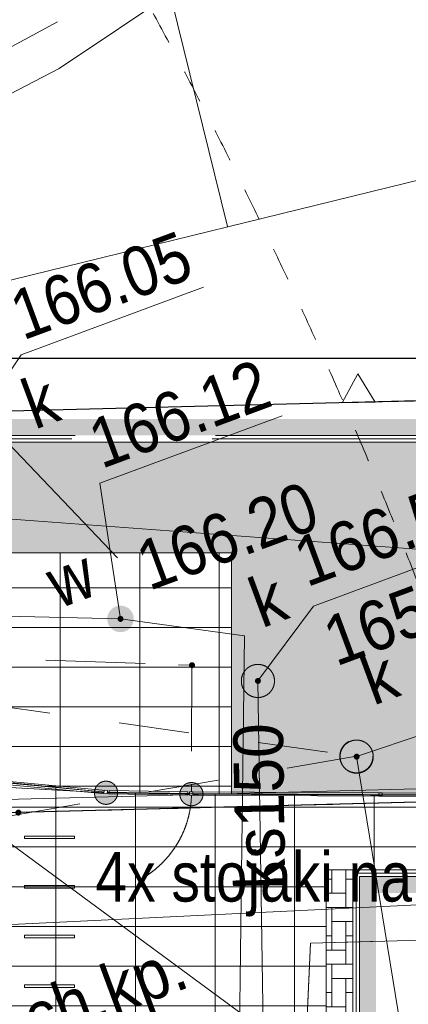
# Model space of a CAD drawing. Header units: millimetres. Extents: x -1155795 to 240441, y -422828 to 463730.
# Tile 45 of 66: x 29807 to 35671, y 5541 to 20414. Entities that reach past the tile are written whole.
import ezdxf
from ezdxf.xclip import XClip

# ---------------------------------------------------------------- set-up
doc = ezdxf.new("R2010")
doc.units = ezdxf.units.MM
doc.header["$MEASUREMENT"] = 0
doc.header["$XCLIPFRAME"] = 0
for name, pattern in [('Dashed', [2116.666667, 1058.333333, -1058.333333]), ('Dashed 1_500', [1000, 500, -500]), ('Long Dashed', [5291.666508, 3174.999952, -2116.666555]), ('Wipeout_Contour', [1000, 0, -1000])]:
    doc.linetypes.add(name, pattern=pattern)
for name, color, linetype in [('00 PZT MAPA', 7, 'Continuous'), ('Nowe_Site & Landscape - General', 7, 'Continuous'), ('Site & Landscape - General', 7, 'Continuous'), ('Sycow_7_203-punkt graniczny', 7, 'Continuous'), ('Sycow_7_KTOK - Furtka', 7, 'Continuous'), ('Sycow_7_RTPW02 - Punkt wysokościowy sztuczny', 7, 'Continuous'), ('Sycow_7_SUPS01_W - Punkt o określonej wysokości urządzenia', 7, 'Continuous'), ('Sycow_7_SUUS25_W - Zasuwa lub zawór', 7, 'Continuous')]:
    doc.layers.add(name, color=color, linetype=linetype)
for name, color, linetype, lineweight in [('0_Nr_pióra__27', 7, 'Continuous', 25), ('0_Nr_pióra__60', 230, 'Continuous', 13), ('2D Drafting - General_Nr_pióra__60', 230, 'Continuous', 13), ('Nowe_0_Nr_pióra__1', 7, 'Continuous', 13), ('Nowe_0_Nr_pióra__27', 7, 'Continuous', 25), ('Nowe_Annotation - Label_Nr_pióra__85', 7, 'Continuous', 13), ('Nowe_Interior - Furniture _Nr_pióra__4', 7, 'Continuous', 13), ('Nowe_Site & Landscape - General_Nr_pióra__11', 7, 'Continuous', 13), ('Nowe_Site & Landscape - General_Nr_pióra__91', 7, 'Continuous', 13), ('Site & Landscape - General_Nr_pióra__11', 7, 'Continuous', 13), ('Site & Landscape - General_Nr_pióra__91', 7, 'Continuous', 13), ('Sycow_7_218-kontur użytku gruntowego_Nr_pióra__3', 3, 'Continuous', 18), ('Sycow_7_219-działka ewidencyjna_Nr_pióra__7', 7, 'Continuous', 18), ('Sycow_7_@Wywiad_Nr_pióra__34', 34, 'Continuous', 18), ('Sycow_7_@Wywiad_Nr_pióra__5', 5, 'Continuous', 18), ('Sycow_7_@Wywiad_Nr_pióra__7', 7, 'Continuous', 18), ('Sycow_7_chodnik (powierzchnia)_Nr_pióra__7', 7, 'Continuous', 18), ('Sycow_7_krawężnik (linia)_Nr_pióra__7', 7, 'Continuous', 18), ('Sycow_7_KTOK - Furtka_Nr_pióra__7', 7, 'Continuous', 18), ('Sycow_7_KTOK - Ogrodzenie trwałe_Nr_pióra__7', 7, 'Continuous', 18), ('Sycow_7_KTPL - Plac_Nr_pióra__7', 7, 'Continuous', 18), ('Sycow_7_przewód elektroenergetyczny (linia)_Nr_pióra__1', 1, 'Continuous', 18), ('Sycow_7_przewód kanalizacyjny (linia)-Atr1_Nr_pióra__34', 34, 'Continuous', 18), ('Sycow_7_przewód kanalizacyjny (linia)_Nr_pióra__34', 34, 'Continuous', 18), ('Sycow_7_przewód wodociągowy (linia)_Nr_pióra__5', 5, 'Continuous', 18), ('Sycow_7_punkt o określonej wysokości (sieć kanalizacyjna)-Atr2_Nr_pióra__34', 34, 'Continuous', 18), ('Sycow_7_punkt o określonej wysokości (sieć kanalizacyjna)-Atr2_Nr_pióra__7', 7, 'Continuous', 18), ('Sycow_7_punkt o określonej wysokości (sieć kanalizacyjna)-Atr3_Nr_pióra__34', 34, 'Continuous', 18), ('Sycow_7_punkt o określonej wysokości (sieć kanalizacyjna)_Nr_pióra__34', 34, 'Continuous', 18), ('Sycow_7_PZT_NLZ - Nieprzekraczalna linia zabudowy_Nr_pióra__7', 7, 'Continuous', 18), ('Sycow_7_RTPW02_O - Punkt wysokościowy sztuczny_Nr_pióra__7', 7, 'Continuous', 18), ('Sycow_7_studzienka okrągła - przewód kanalizacyjny (punkt)-Atr17_Nr_pióra__34', 34, 'Continuous', 18), ('Sycow_7_studzienka okrągła - przewód kanalizacyjny (punkt)_Nr_pióra__34', 34, 'Continuous', 18), ('Sycow_7_SUPS01_K - Punkt o określonej wysokości urządzenia_Nr_pióra__7', 7, 'Continuous', 18), ('Sycow_7_SUPS01_K_O - Punkt o określonej wysokości urządzenia - rzędna góry_Nr_pióra__36', 36, 'Continuous', 18), ('Sycow_7_SUPS01_W - Punkt o określonej wysokości urządzenia_Nr_pióra__7', 7, 'Continuous', 18), ('Sycow_7_SUPS01_W_O - Punkt o określonej wysokości urządzenia - rzędna góry_Nr_pióra__5', 5, 'Continuous', 18), ('Sycow_7_SUUS15_K - Studzienka - przewód kanalizacyjny_Nr_pióra__36', 36, 'Continuous', 18), ('Sycow_7_SUUS25_W - Zasuwa lub zawór - opis_Nr_pióra__7', 7, 'Continuous', 18)]:
    doc.layers.add(name, color=color, linetype=linetype, lineweight=lineweight)
for name, color, linetype, lineweight, true_color in [('0_Nr_pióra__78', 7, 'Continuous', 13, 0x00bb5e), ('0_Nr_pióra__99', 7, 'Continuous', 0, 0xaad2ff), ('2D Drafting - General_Nr_pióra__101', 7, 'Continuous', 13, 0x4c4c4c), ('2D Drafting - General_Nr_pióra__78', 7, 'Continuous', 13, 0x00bb5e), ('Sycow_7_PZT_RT - Linia rozgraniczająca_Nr_pióra__252', 7, 'Continuous', 18, 0x929292)]:
    doc.layers.add(name, color=color, linetype=linetype, lineweight=lineweight, true_color=true_color)
doc.styles.add('STYL_AUTOMATYCZNY_12', font='Arial Narrow.ttf')
doc.styles.add('STYL_AUTOMATYCZNY_5', font='txt', dxfattribs={"width": 0.9})
doc.styles.add('STYL_AUTOMATYCZNY_6', font='txt', dxfattribs={"width": 0.87})
doc.linetypes.add('nieprzekraczalna linia zabudowy', pattern='A,0,[3,-2. PZT (5)1.Shx,S=39.68254,R=0,X=0,Y=0.425],-5000,0', length=5000)
doc.dimstyles.new('STYL_AUTOMATYCZNY__1', dxfattribs={"dimtxt": 0.18, "dimasz": 456, "dimexe": 0.18, "dimexo": 0.0625, "dimgap": 0, "dimtad": 0, "dimtih": 1, "dimtoh": 1, "dimdec": 4, "dimzin": 0, "dimdsep": 46, "dimcen": 0.09, "dimadec": 0, "dimazin": 0, "dimtfac": 1, "dimtdec": 4, "dimtmove": 0, "dimatfit": 3, "dimldrblk": 'ARROWHEAD_11', "dimfxl": 0, "dimtolj": 1, "dimtzin": 0, "dimarcsym": 0})

# ---------------------------------------------------------------- blocks, each defined once
blk = doc.blocks.new('Rysunek_1_7', base_point=(14567, -19307))
at = {"layer": 'Sycow_7_203-punkt graniczny', "linetype": 'Continuous', "lineweight": 0, "true_color": 0x000000}
blk.add_hatch(color=178, dxfattribs=at).paths.add_polyline_path([(29830, 8452, 1), (29745, 8421, 1)])
at = {"layer": 'Sycow_7_KTOK - Furtka', "linetype": 'Continuous', "lineweight": 0, "true_color": 0x000000}
for points in [[(31274, 8796, 1), (30946, 8675, 1)], [(32563, 8776, 1), (32235, 8654, 1)]]:
    blk.add_hatch(color=178, dxfattribs=at).paths.add_polyline_path(points)
at = {"layer": 'Sycow_7_punkt o określonej wysokości (sieć kanalizacyjna)_Nr_pióra__34', "linetype": 'Continuous', "lineweight": 18}
for points in [[(33444, 10441, 1), (33360, 10410, 1)], [(34934, 9297, 1), (34849, 9266, 1)]]:
    blk.add_hatch(color=34, dxfattribs=at).paths.add_polyline_path(points)
at = {"layer": 'Sycow_7_RTPW02 - Punkt wysokościowy sztuczny', "linetype": 'Continuous', "lineweight": 0, "true_color": 0x000000}
blk.add_hatch(color=178, dxfattribs=at).paths.add_polyline_path([(32450, 10679, 1), (32365, 10647, 1)])
at = {"layer": 'Sycow_7_SUPS01_W - Punkt o określonej wysokości urządzenia', "linetype": 'Continuous', "lineweight": 0, "true_color": 0x000000}
blk.add_hatch(color=178, dxfattribs=at).paths.add_polyline_path([(31371, 11378, 1), (31286, 11347, 1)])
at = {"layer": 'Sycow_7_SUUS25_W - Zasuwa lub zawór', "linetype": 'Continuous', "lineweight": 0, "true_color": 0x000000}
blk.add_hatch(color=178, dxfattribs=at).paths.add_polyline_path([(31516, 11432, 1), (31141, 11293, 1)])
at = {"layer": 'Sycow_7_218-kontur użytku gruntowego_Nr_pióra__3', "color": 3, "linetype": 'Continuous', "lineweight": 18}
for p, q in [((31534, 8482), (31034, 8469)), ((31034, 8469), (31534, 8482)), ((32533, 8508), (32034, 8495)), ((32034, 8495), (32533, 8508)), ((33533, 8534), (33033, 8521)), ((33033, 8521), (33533, 8534)), ((34533, 8560), (34033, 8547)), ((34033, 8547), (34533, 8560)), ((35532, 8587), (35033, 8573)), ((35033, 8573), (35532, 8587)), ((30534, 8456), (29787, 8437)), ((29787, 8437), (30534, 8456))]:
    blk.add_line(p, q, dxfattribs=at)
at = {"layer": 'Sycow_7_219-działka ewidencyjna_Nr_pióra__7', "color": 7, "linetype": 'Continuous', "lineweight": 18}
blk.add_line((29787, 8437), (56772, 9140), dxfattribs=at)
at = {"layer": 'Sycow_7_@Wywiad_Nr_pióra__34', "color": 34, "linetype": 'Continuous', "lineweight": 18, "flags": 128}
for points in [[(27565, 14051), (29219, 14446), (31284, 12286)], [(25204, 11259), (53127, -9324), (56160, -12009)]]:
    blk.add_lwpolyline(points, dxfattribs=at)
at = {"layer": 'Sycow_7_@Wywiad_Nr_pióra__5', "color": 5, "linetype": 'Continuous', "lineweight": 18}
blk.add_line((10129, 14327), (52319, 11182), dxfattribs=at)
at = {"layer": 'Sycow_7_@Wywiad_Nr_pióra__7', "color": 7, "linetype": 'Continuous', "lineweight": 18, "flags": 128}
blk.add_lwpolyline([(32827, -15209), (33290, -13736), (34196, 6465)], dxfattribs=at)
at = {"layer": 'Sycow_7_chodnik (powierzchnia)_Nr_pióra__7', "color": 7, "linetype": 'Continuous', "lineweight": 18}
for p, q in [((29499, 19909), (30380, 20382)), ((34157, 5583), (34196, 6465)), ((34196, 6465), (35281, 6494))]:
    blk.add_line(p, q, dxfattribs=at)
at = {"layer": 'Sycow_7_krawężnik (linia)_Nr_pióra__7', "color": 7, "linetype": 'Continuous', "lineweight": 18, "flags": 128}
blk.add_lwpolyline([(34196, 6465), (39994, 6618), (40697, 6995), (40930, 7518)], dxfattribs=at)
at = {"layer": 'Sycow_7_KTOK - Furtka_Nr_pióra__7', "color": 7, "linetype": 'Continuous', "lineweight": 18}
blk.add_line((32399, 8715), (31110, 8736), dxfattribs=at)
for centre in [(31110, 8736), (32399, 8715)]:
    blk.add_circle(centre, 175, dxfattribs=at)
blk.add_arc((30900, 8739), 1500, 299.0859, 359.0859, dxfattribs=at)
at = {"layer": 'Sycow_7_KTOK - Ogrodzenie trwałe_Nr_pióra__7', "color": 7, "linetype": 'Continuous', "lineweight": 18}
for p, q in [((31110, 8736), (28229, 8897)), ((40981, 8668), (32399, 8715))]:
    blk.add_line(p, q, dxfattribs=at)
at = {"layer": 'Sycow_7_KTOK - Ogrodzenie trwałe_Nr_pióra__7', "color": 7, "linetype": 'Continuous', "lineweight": 18, "flags": 128}
blk.add_lwpolyline([(15775, 14524), (17930, 14964), (22260, 16052), (24359, 16806), (28418, 18646), (30405, 19677), (34017, 22099), (37270, 24778)], dxfattribs=at)
at = {"layer": 'Sycow_7_KTPL - Plac_Nr_pióra__7', "color": 7, "linetype": 'Continuous', "lineweight": 18}
for p, q in [((30204, 10739), (31703, 10687)), ((30553, 8767), (29055, 8851))]:
    blk.add_line(p, q, dxfattribs=at)
at = {"layer": 'Sycow_7_KTPL - Plac_Nr_pióra__7', "color": 7, "linetype": 'Continuous', "lineweight": 18, "flags": 128}
for points in [[(32203, 10670), (32407, 10663), (32402, 9367)], [(32400, 8867), (32399, 8715), (31110, 8736), (31052, 8739)]]:
    blk.add_lwpolyline(points, dxfattribs=at)
at = {"layer": 'Sycow_7_przewód elektroenergetyczny (linia)_Nr_pióra__1', "color": 1, "linetype": 'Continuous', "lineweight": 18, "flags": 128}
blk.add_lwpolyline([(28187, 2704), (28825, 2685), (29282, 2918), (29592, 3406), (29423, 3834), (29040, 4236), (29059, 6717), (39136, 7206), (51928, 7133), (52511, 10165), (52886, 12926), (51921, 29385), (52415, 42450), (53316, 59397), (61333, 59433), (61641, 60443)], dxfattribs=at)
at = {"layer": 'Sycow_7_przewód kanalizacyjny (linia)_Nr_pióra__34', "color": 34, "linetype": 'Continuous', "lineweight": 18}
for p, q in [((33860, -20532), (33402, 10425)), ((39236, -17368), (34892, 9282))]:
    blk.add_line(p, q, dxfattribs=at)
at = {"layer": 'Sycow_7_przewód wodociągowy (linia)_Nr_pióra__5', "color": 5, "linetype": 'Continuous', "lineweight": 18, "flags": 128}
for points in [[(31328, 11363), (24636, 11520), (23439, 8389)], [(32838, -17572), (33202, 11109), (31328, 11363)]]:
    blk.add_lwpolyline(points, dxfattribs=at)
at = {"layer": 'Sycow_7_punkt o określonej wysokości (sieć kanalizacyjna)-Atr2_Nr_pióra__7', "color": 7, "linetype": 'Continuous', "lineweight": 18, "flags": 128}
for points in [[(33402, 10425), (34241, 11557), (36887, 12537)], [(34892, 9282), (35971, 9649), (38613, 10627)]]:
    blk.add_lwpolyline(points, dxfattribs=at)
at = {"layer": 'Sycow_7_PZT_NLZ - Nieprzekraczalna linia zabudowy_Nr_pióra__7', "color": 7, "linetype": 'Continuous', "lineweight": 18}
for p, q in [((34797, 14629), (31548, 14552)), ((35047, 14635), (34797, 14629)), ((38296, 14711), (35047, 14635)), ((31548, 14552), (29675, 14508))]:
    blk.add_line(p, q, dxfattribs=at)
at = {"layer": 'Sycow_7_PZT_NLZ - Nieprzekraczalna linia zabudowy_Nr_pióra__7', "color": 7, "linetype": 'Continuous', "lineweight": 18, "flags": 128}
blk.add_lwpolyline([(35172, 14638), (34672, 14626), (34909, 15066)], close=True, dxfattribs=at)
at = {"layer": 'Sycow_7_PZT_RT - Linia rozgraniczająca_Nr_pióra__252', "color": 252, "linetype": 'Continuous', "lineweight": 18, "true_color": 0x929292, "flags": 128}
blk.add_lwpolyline([(-83292, -11412), (-81842, -11494), (-65673, -13493), (-45598, -14248), (-45486, -8787), (-19127, -10181), (29168, -10319), (29592, 8632), (56966, 9345), (57408, -5361), (103296, -5317)], dxfattribs=at)
at = {"layer": 'Sycow_7_studzienka okrągła - przewód kanalizacyjny (punkt)_Nr_pióra__34', "color": 34, "linetype": 'Continuous', "lineweight": 18}
for centre in [(33402, 10425), (34892, 9282)]:
    blk.add_circle(centre, 250, dxfattribs=at)
at = {"layer": 'Sycow_7_SUPS01_K - Punkt o określonej wysokości urządzenia_Nr_pióra__7', "color": 7, "linetype": 'Continuous', "lineweight": 18, "flags": 128}
blk.add_lwpolyline([(32582, 16372), (29829, 15353), (29219, 14446)], dxfattribs=at)
at = {"layer": 'Sycow_7_SUPS01_W - Punkt o określonej wysokości urządzenia_Nr_pióra__7', "color": 7, "linetype": 'Continuous', "lineweight": 18, "flags": 128}
blk.add_lwpolyline([(33769, 14432), (31015, 13412), (31328, 11363)], dxfattribs=at)
at = {"layer": 'Sycow_7_@Wywiad_Nr_pióra__7', "color": 7, "linetype": 'Continuous', "lineweight": 18, "insert": (30120, 4726), "char_height": 750, "attachment_point": 7, "rotation": 20.318, "style": 'STYL_AUTOMATYCZNY_5'}
blk.add_mtext('\\A1;{\\pql;\\fArial|b0|i0|c0|p0;\\W0.900000;ch.kp.}', dxfattribs=at)
at = {"layer": 'Sycow_7_przewód kanalizacyjny (linia)-Atr1_Nr_pióra__34', "color": 34, "linetype": 'Continuous', "lineweight": 18, "insert": (33445, 7270), "char_height": 750, "attachment_point": 4, "rotation": 90.847, "style": 'STYL_AUTOMATYCZNY_5'}
blk.add_mtext('\\A1;{\\pql;\\fArial|b0|i0|c0|p0;\\W0.900000;ks150}', dxfattribs=at)
at = {"layer": 'Sycow_7_punkt o określonej wysokości (sieć kanalizacyjna)-Atr2_Nr_pióra__34', "color": 34, "linetype": 'Continuous', "lineweight": 18, "insert": (34141, 11828), "char_height": 750, "attachment_point": 7, "rotation": 20.318, "style": 'STYL_AUTOMATYCZNY_5'}
blk.add_mtext('\\A1;{\\pql;\\fArial|b0|i0|c0|p0;\\W0.900000;166.54}', dxfattribs=at)
at = {"layer": 'Sycow_7_punkt o określonej wysokości (sieć kanalizacyjna)-Atr3_Nr_pióra__34', "color": 34, "linetype": 'Continuous', "lineweight": 18, "insert": (34584, 10631), "char_height": 750, "attachment_point": 7, "rotation": 20.318, "style": 'STYL_AUTOMATYCZNY_5'}
blk.add_mtext('\\A1;{\\pql;\\fArial|b0|i0|c0|p0;\\W0.900000;165.50}', dxfattribs=at)
at = {"layer": 'Sycow_7_RTPW02_O - Punkt wysokościowy sztuczny_Nr_pióra__7', "color": 7, "linetype": 'Continuous', "lineweight": 18, "insert": (31766, 11773), "char_height": 750, "attachment_point": 7, "rotation": 20.318, "style": 'STYL_AUTOMATYCZNY_6'}
blk.add_mtext('\\A1;{\\pql;\\fArial|b0|i0|c0|p0;\\W0.870000;166.20}', dxfattribs=at)
at = {"layer": 'Sycow_7_studzienka okrągła - przewód kanalizacyjny (punkt)-Atr17_Nr_pióra__34', "color": 34, "linetype": 'Continuous', "lineweight": 18, "char_height": 750, "attachment_point": 7, "rotation": 20.318, "style": 'STYL_AUTOMATYCZNY_5'}
for insert in [(33460, 11218), (35141, 10049)]:
    blk.add_mtext('\\A1;{\\pql;\\fArial|b0|i0|c0|p0;\\W0.900000;k}', dxfattribs=dict(at, insert=insert))
at = {"layer": 'Sycow_7_SUPS01_K_O - Punkt o określonej wysokości urządzenia - rzędna góry_Nr_pióra__36', "color": 36, "linetype": 'Continuous', "lineweight": 18, "insert": (29860, 15556), "char_height": 750, "attachment_point": 7, "rotation": 20.318, "style": 'STYL_AUTOMATYCZNY_6'}
blk.add_mtext('\\A1;{\\pql;\\fArial|b0|i0|c0|p0;\\W0.870000;166.05}', dxfattribs=at)
at = {"layer": 'Sycow_7_SUPS01_W_O - Punkt o określonej wysokości urządzenia - rzędna góry_Nr_pióra__5', "color": 5, "linetype": 'Continuous', "lineweight": 18, "insert": (31046, 13616), "char_height": 750, "attachment_point": 7, "rotation": 20.318, "style": 'STYL_AUTOMATYCZNY_6'}
blk.add_mtext('\\A1;{\\pql;\\fArial|b0|i0|c0|p0;\\W0.870000;166.12}', dxfattribs=at)
at = {"layer": 'Sycow_7_SUUS15_K - Studzienka - przewód kanalizacyjny_Nr_pióra__36', "color": 36, "linetype": 'Continuous', "lineweight": 18, "insert": (29903, 14570), "char_height": 750, "attachment_point": 4, "rotation": 20.318, "style": 'STYL_AUTOMATYCZNY_6'}
blk.add_mtext('\\A1;{\\pql;\\fArial|b0|i0|c0|p0;\\W0.870000;k}', dxfattribs=at)
at = {"layer": 'Sycow_7_SUUS25_W - Zasuwa lub zawór - opis_Nr_pióra__7', "color": 7, "linetype": 'Continuous', "lineweight": 18, "insert": (30265, 11864), "char_height": 750, "attachment_point": 4, "rotation": 20.318, "style": 'STYL_AUTOMATYCZNY_6'}
blk.add_mtext('\\A1;{\\pql;\\fArial|b0|i0|c0|p0;\\W0.870000;w}', dxfattribs=at)
blk = doc.blocks.new('Balustrada_1')
at = {"layer": 'Site & Landscape - General_Nr_pióra__11', "color": 7, "linetype": 'Continuous', "lineweight": 13, "flags": 128}
for points in [[(40975, 8653), (40975, 8703), (32394, 8750), (32394, 8700)], [(35279, 8684), (35279, 8734), (35229, 8734), (35229, 8684)], [(38140, 8668), (38140, 8718), (38090, 8719), (38090, 8669)]]:
    blk.add_lwpolyline(points, close=True, dxfattribs=at)
at = {"color": 254, "linetype": 'Wipeout_Contour', "lineweight": 0, "ltscale": 134192.834108}
blk.add_wipeout([(32419, 8700), (32419, 8750), (32369, 8750), (32369, 8700)], dxfattribs=at).dxf.layer = 'Site & Landscape - General'
at = {"color": 254, "linetype": 'Wipeout_Contour', "lineweight": 0, "ltscale": 167535.685184}
blk.add_wipeout([(41000, 8653), (41000, 8703), (40950, 8703), (40950, 8653)], dxfattribs=at).dxf.layer = 'Site & Landscape - General'
at = {"layer": 'Site & Landscape - General_Nr_pióra__91', "color": 7, "linetype": 'Continuous', "lineweight": 13, "flags": 128}
for points in [[(32419, 8700), (32419, 8750), (32369, 8750), (32369, 8700)], [(41000, 8653), (41000, 8703), (40950, 8703), (40950, 8653)]]:
    blk.add_lwpolyline(points, close=True, dxfattribs=at)
blk = doc.blocks.new('Balustrada_2')
at = {"layer": 'Site & Landscape - General_Nr_pióra__91', "color": 7, "linetype": 'Continuous', "lineweight": 13, "flags": 128}
blk.add_lwpolyline([(32343, 8701), (32344, 8751), (31155, 8770), (31154, 8720)], close=True, dxfattribs=at)
blk = doc.blocks.new('Balustrada_6')
at = {"layer": 'Nowe_Site & Landscape - General_Nr_pióra__11', "color": 7, "linetype": 'Continuous', "lineweight": 13, "flags": 128}
blk.add_lwpolyline([(31102, 8721), (31107, 8770), (29485, 8923), (29480, 8873)], close=True, dxfattribs=at)
at = {"color": 254, "linetype": 'Wipeout_Contour', "lineweight": 0, "ltscale": 123183.645322}
blk.add_wipeout([(29505, 8871), (29510, 8921), (29460, 8925), (29455, 8876)], dxfattribs=at).dxf.layer = 'Nowe_Site & Landscape - General'
at = {"color": 254, "linetype": 'Wipeout_Contour', "lineweight": 0, "ltscale": 129242.050594}
blk.add_wipeout([(31127, 8718), (31132, 8768), (31082, 8773), (31077, 8723)], dxfattribs=at).dxf.layer = 'Nowe_Site & Landscape - General'
at = {"layer": 'Nowe_Site & Landscape - General_Nr_pióra__91', "color": 7, "linetype": 'Continuous', "lineweight": 13, "flags": 128}
for points in [[(29505, 8871), (29510, 8921), (29460, 8925), (29455, 8876)], [(31127, 8718), (31132, 8768), (31082, 8773), (31077, 8723)]]:
    blk.add_lwpolyline(points, close=True, dxfattribs=at)
blk = doc.blocks.new('Mirror 22')
at = {"layer": 'Nowe_Interior - Furniture _Nr_pióra__4', "color": 7, "linetype": 'Continuous', "lineweight": 13}
for p, q in [((750, 40), (0, 40)), ((0, 40), (0, 0)), ((0, 0), (750, 0)), ((750, 0), (750, 40))]:
    blk.add_line(p, q, dxfattribs=at)
at = {"layer": 'Nowe_Interior - Furniture _Nr_pióra__4', "color": 7, "linetype": 'Continuous', "lineweight": 13, "flags": 128}
blk.add_lwpolyline([(0, 0), (750, 0), (750, 40), (0, 40)], close=True, dxfattribs=at)
blk = doc.blocks.new('ARROWHEAD_11')
at = {"color": 0, "linetype": 'Continuous', "lineweight": 0}
blk.add_line((0, 0), (-1, 0), dxfattribs=at)
at = {"color": 0, "linetype": 'Continuous', "lineweight": 0, "const_width": 0.25, "flags": 128}
blk.add_lwpolyline([(-0.125, 0, 1), (0.125, 0, 1)], format="xyb", close=True, dxfattribs=at)

msp = doc.modelspace()

# ---------------------------------------------------------------- block references
at = {"layer": '00 PZT MAPA', "color": 7, "linetype": 'Continuous', "lineweight": 15}
ref = msp.add_blockref('Rysunek_1_7', (14567, -19307), dxfattribs=at)
XClip(ref).set_block_clipping_path([(-38444.7789564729, -141413.2871562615), (134317.2398628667, -77444.9644498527), (67578.7707096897, 102798.5088210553), (-105183.2481096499, 38830.1861146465)])

# ---------------------------------------------------------------- next in the draw order: hatches: boundary and pattern name
at = {"layer": '2D Drafting - General_Nr_pióra__101', "linetype": 'Continuous', "lineweight": 13, "true_color": 0x4c4c4c}
h = msp.add_hatch(dxfattribs=at)
h.set_pattern_fill('Brick_Floor___Laid_Flat', color=59, style=0, pattern_type=2)
h.set_pattern_definition([(0, (36015.8, -4145.55), (0, 857.6), [643.2, -214.4]), (0, (36659, -3931.15), (0, 857.6), [643.2, -214.4]), (0, (36444.6, -3716.75), (0, 857.6), [643.2, -214.4]), (0, (36230.2, -3502.35), (0, 857.6), [643.2, -214.4]), (90, (36444.6, -4145.55), (-857.6, 0), [643.2, -214.4]), (90, (36230.2, -3931.15), (-857.6, 0), [643.2, -214.4]), (90, (36015.8, -3716.75), (-857.6, 0), [643.2, -214.4]), (90, (36659, -3502.35), (-857.6, 0), [643.2, -214.4])])
h.paths.add_polyline_path([(32232, -15864), (32823, -15204), (33628, -13730), (34432, -11704), (34433, 7573), (34835, 7573), (34834, -15864)])

# ---------------------------------------------------------------- next in the draw order: linework, layer by layer
at = {"layer": '0_Nr_pióra__27', "color": 7, "linetype": 'nieprzekraczalna linia zabudowy', "lineweight": 25}
msp.add_line((29675, 14508), (60923, 15296), dxfattribs=at)
at = {"layer": '0_Nr_pióra__78', "color": 112, "linetype": 'Dashed', "lineweight": 13, "true_color": 0x00bb5e}
msp.add_lwpolyline([(16639, 11862), (34888, 9287)], dxfattribs=at)
msp.add_circle((34888, 9287), 250, dxfattribs=at)
at = {"layer": '2D Drafting - General_Nr_pióra__101', "color": 59, "linetype": 'Continuous', "lineweight": 13, "true_color": 0x4c4c4c, "flags": 128}
msp.add_lwpolyline([(32232, -15864), (32823, -15204), (33628, -13730), (34432, -11704), (34433, 7573), (34835, 7573), (34834, -15864)], close=True, dxfattribs=at)

# ---------------------------------------------------------------- next in the draw order: block references
at = {"layer": 'Nowe_Interior - Furniture _Nr_pióra__4', "color": 7, "linetype": 'Continuous', "lineweight": 13, "xscale": -1, "zscale": 1000, "rotation": 179.9999999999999}
for p in [(29882, 8083), (29882, 7333), (29882, 6583), (29882, 5833)]:
    msp.add_blockref('Mirror 22', p, dxfattribs=at)
at = {"layer": 'Site & Landscape - General', "color": 7, "linetype": 'Continuous', "lineweight": 13}
msp.add_blockref('Balustrada_1', (0, 0), dxfattribs=at)

# ---------------------------------------------------------------- next in the draw order: texts
at = {"layer": 'Nowe_0_Nr_pióra__1', "color": 7, "linetype": 'Continuous', "lineweight": 13, "insert": (30951, 7843), "char_height": 750, "attachment_point": 1, "style": 'STYL_AUTOMATYCZNY_12'}
msp.add_mtext('\\A1;{\\pql;\\fArial Narrow|b0|i0|c0|p0;\\W1.000000;4x stojaki na rowery }', dxfattribs=at)

# ---------------------------------------------------------------- next in the draw order: leaders
at = {"layer": 'Nowe_Annotation - Label_Nr_pióra__85', "color": 7, "linetype": 'Continuous', "lineweight": 13, "annotation_type": 0, "has_hookline": 1, "hookline_direction": 0, "text_width": 21307}
msp.add_leader([(6840, 11539), (6840, 15302), (56882, 15302)], dimstyle='STYL_AUTOMATYCZNY__1', dxfattribs=at)

# ---------------------------------------------------------------- next in the draw order: hatches: boundary and pattern name
at = {"layer": '2D Drafting - General_Nr_pióra__101', "linetype": 'Continuous', "lineweight": 13, "true_color": 0x4c4c4c}
h = msp.add_hatch(dxfattribs=at)
h.set_pattern_fill('Roof__01', color=59, style=0, pattern_type=2)
h.set_pattern_definition([(103.803, (8659.3, 11322.4), (4855.6, 1192.92), [])])
h.paths.add_polyline_path([(-10733, 79959), (-30186, 1779), (47504, 20866)])
h = msp.add_hatch(dxfattribs=at)
h.set_pattern_fill('Grid_60x120', color=59, style=0, pattern_type=2)
h.set_pattern_definition([(0, (-22382, 4632.86), (0, 600), []), (90, (-22382, 4632.9), (-1200, 0), [])])
h.paths.add_polyline_path([(-27164, 14097), (-27325, -10540), (-17780, -10540), (-17780, -9644), (-17723, -6404), (-19165, -6404), (-20865, -6404), (-20865, -6254), (-19165, -6254), (-19165, -4167), (-20865, -4167), (-20865, 10673), (-17439, 10673), (-9105, 10779), (-9087, 9074), (-3485, 9103), (-3485, 11163), (18268, 11163), (18268, 8973), (28223, 8907), (29482, 8907), (31104, 8746), (32394, 8725), (33002, 8722), (33002, 12363), (15738, 12363), (15762, 14034), (13192, 14034), (12170, 12363), (-5974, 12363), (-5974, 14034), (-17439, 19806), (-22283, 19806)])
h = msp.add_hatch(dxfattribs=at)
h.set_pattern_fill('Grid_60x120', color=59, style=0, pattern_type=2)
h.set_pattern_definition([(0, (14754.2, -3483.2), (0, 600), []), (90, (14754.2, -3483.2), (-1200, 0), [])])
h.paths.add_polyline_path([(-27360, -15863), (-27325, -10740), (-17580, -10740), (-17580, -9644), (-16507, -9655), (-13077, -9674), (-13095, -12374), (-9394, -12458), (-7395, -12458), (-7395, -10800), (-2462, -10813), (-2447, -14589), (17022, -14509), (17007, -10887), (21317, -10932), (21316, -12904), (29482, -12904), (29482, -11704), (33232, -11704), (33232, 4993), (29482, 4993), (29482, 8898), (31104, 8746), (32394, 8725), (33002, 8722), (40975, 8678), (40928, 7573), (34433, 7573), (34432, -11704), (33628, -13730), (32823, -15204), (32232, -15864)])
at = {"layer": '2D Drafting - General_Nr_pióra__60', "linetype": 'Continuous', "lineweight": 0, "true_color": 0x7f0040}
h = msp.add_hatch(color=236, dxfattribs=at)
h.paths.add_polyline_path([(35185, 7223), (57118, 7223), (57118, 10495), (36185, 10496), (36185, 14384), (-5891, 14384), (-17356, 20156), (-22444, 20156), (-27514, 14228), (-27712, -16213), (35184, -16214)])
h.paths.add_polyline_path([(34935, 7473), (56868, 7473), (56868, 10245), (35935, 10246), (35935, 14134), (-5950, 14134), (-17415, 19906), (-22329, 19906), (-27264, 14135), (-27461, -15963), (34934, -15964)], flags=0)
at = {"layer": '2D Drafting - General_Nr_pióra__78', "linetype": 'Continuous', "lineweight": 0, "true_color": 0x002e17}
msp.add_hatch(color=158, dxfattribs=at).paths.add_polyline_path([(15762, 14034), (15738, 12363), (33002, 12363), (33002, 8722), (34827, 8712), (39171, 8688), (40975, 8678), (40637, 10146), (35835, 10146), (35835, 14034)])

# ---------------------------------------------------------------- next in the draw order: linework, layer by layer
at = {"layer": '2D Drafting - General_Nr_pióra__101', "color": 59, "linetype": 'Continuous', "lineweight": 13, "true_color": 0x4c4c4c, "flags": 128}
for points in [[(-10733, 79959), (-30186, 1779), (47504, 20866)], [(15762, 14034), (15738, 12363), (33002, 12363), (33002, 8722), (34827, 8712), (39171, 8688), (40975, 8678), (40637, 10146), (35835, 10146), (35835, 14034)]]:
    msp.add_lwpolyline(points, close=True, dxfattribs=at)
for points in [[(18268, 8973), (28223, 8907), (29482, 8907), (31104, 8746), (32394, 8725), (33002, 8722), (33002, 12363), (15738, 12363)], [(17007, -10887), (21317, -10932), (21316, -12904), (29482, -12904), (29482, -11704), (33232, -11704), (33232, 4993), (29482, 4993), (29482, 8898), (31104, 8746), (32394, 8725), (33002, 8722), (40975, 8678), (40928, 7573), (34433, 7573), (34432, -11704), (33628, -13730), (32823, -15204), (32232, -15864), (-27360, -15863)]]:
    msp.add_lwpolyline(points, dxfattribs=at)

# ---------------------------------------------------------------- next in the draw order: block references
at = {"layer": 'Site & Landscape - General', "color": 7, "linetype": 'Continuous', "lineweight": 13}
msp.add_blockref('Balustrada_2', (0, 0), dxfattribs=at)

# ---------------------------------------------------------------- next in the draw order: block references
at = {"layer": 'Nowe_Site & Landscape - General', "color": 7, "linetype": 'Continuous', "lineweight": 13}
msp.add_blockref('Balustrada_6', (0, 0), dxfattribs=at)

# ---------------------------------------------------------------- next in the draw order: linework, layer by layer
at = {"layer": '0_Nr_pióra__60', "color": 230, "linetype": 'Long Dashed', "lineweight": 13}
for points in [[(-27461, -15963), (34934, -15964), (34935, 7473), (56868, 7473), (56868, 10245), (35935, 10246), (35935, 14134), (-5950, 14134), (-17415, 19906), (-22329, 19906), (-27264, 14135)], [(-27410, -15913), (34884, -15914), (34885, 7523), (56818, 7523), (56818, 10195), (35885, 10196), (35885, 14084), (-5962, 14084), (-17427, 19856), (-22306, 19856), (-27214, 14116)], [(-27360, -15863), (34834, -15864), (34835, 7573), (56768, 7573), (56768, 10145), (35835, 10146), (35835, 14034), (-5974, 14034), (-17439, 19806), (-22283, 19806), (-27164, 14097)]]:
    msp.add_lwpolyline(points, close=True, dxfattribs=at)
at = {"layer": '0_Nr_pióra__78', "color": 112, "linetype": 'Dashed', "lineweight": 13, "true_color": 0x00bb5e}
msp.add_lwpolyline([(34888, 9287), (29047, 8282)], dxfattribs=at)
at = {"layer": '0_Nr_pióra__99', "color": 141, "linetype": 'Dashed 1_500', "lineweight": 0, "true_color": 0xaad2ff}
for centre, radius in [((88699, -12696), 150000), ((-56052, -28118), 150000), ((-34105, -15278), 75000)]:
    msp.add_circle(centre, radius, dxfattribs=at)
at = {"layer": 'Nowe_0_Nr_pióra__27', "color": 7, "linetype": 'Continuous', "lineweight": 25}
msp.add_lwpolyline([(-45294, -8992), (-19136, -10376), (-19339, 8029), (29784, 8442), (56768, 9145), (58005, 59199)], dxfattribs=at)

doc.saveas('drawing.dxf')
